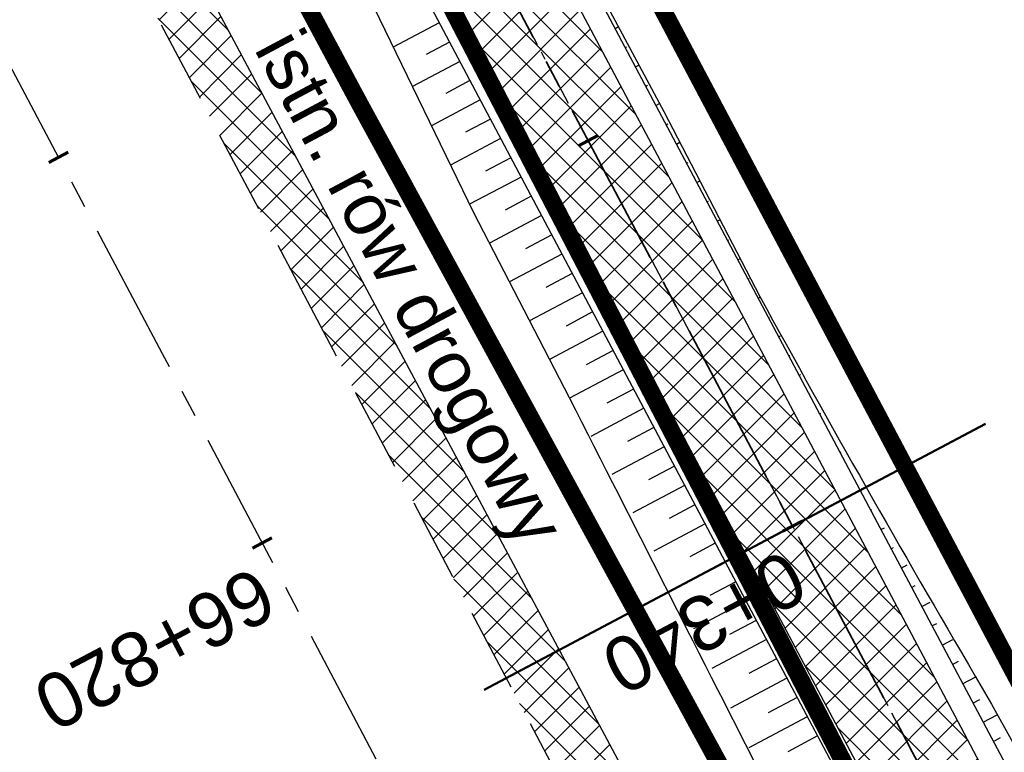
# Model space of a CAD drawing. Header units: metres. Extents: x 7529682 to 7533711, y 5721195 to 5727842.
# Tile 212 of 232: x 7529858 to 7529881, y 5727492 to 5727509. Entities that reach past the tile are written whole.
import ezdxf

# ---------------------------------------------------------------- set-up
doc = ezdxf.new("R2010")
doc.units = ezdxf.units.M
for name, pattern in [('817-dzialki-09-05-04$0$HIDDEN', [0.375, 0.25, -0.125]), ('ACAD_ISO05W100', [33, 24, -3, 0, -3, 0, -3]), ('CENTER', [50.800000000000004, 31.75, -6.35, 6.35, -6.35]), ('CENTER2', [28.575000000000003, 19.05, -3.175, 3.175, -3.175]), ('HIDDEN', [9.524999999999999, 6.35, -3.175])]:
    doc.linetypes.add(name, pattern=pattern)
for name, color, linetype in [('C-DROGI-SYTUACJA', 7, 'Continuous'), ('C-DROGI-SYTUACJA-ETYKIETY', 7, 'Continuous'), ('D-hatch-pobocza', 131, 'Continuous'), ('D-pobocza', 60, 'Continuous'), ('D-rowy', 160, 'Continuous'), ('D-skarpa', 2, 'Continuous'), ('D-skarpa-kreskowanie', 2, 'Continuous')]:
    doc.layers.add(name, color=color, linetype=linetype)
for name, color, linetype, lineweight, true_color in [('D-hatch-ciag-pieszo-rowerowy', 7, 'Continuous', 13, 0xff9f80), ('D-LR-etap-III', 7, '817-dzialki-09-05-04$0$HIDDEN', 50, 0x00008f), ('D-przekroje-pop', 7, 'Continuous', 50, 0x000099)]:
    doc.layers.add(name, color=color, linetype=linetype, lineweight=lineweight, true_color=true_color)
for name, color, linetype, lineweight in [('D-krawędzie', 3, 'Continuous', 30), ('D-obrzeża', 2, 'Continuous', 30), ('D-opisy', 2, 'Continuous', 30), ('D-oś', 10, 'CENTER', 30), ('D-pas-drogowy', 7, 'ACAD_ISO05W100', 50)]:
    doc.layers.add(name, color=color, linetype=linetype, lineweight=lineweight)
doc.layers.add('poprzeczki', color=7, linetype='Continuous', true_color=0x0000c7)
doc.styles.get("Standard").update_dxf_attribs({"font": 'arial.ttf'})
pattern_1 = [(45, (0, 0), (-0.3367596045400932, 0.3367596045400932), []), (135, (0, 0), (-0.3367596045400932, -0.3367596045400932), [])]

# ---------------------------------------------------------------- blocks, each defined once
blk = doc.blocks.new('AeccTickLine')
at = {"color": 0, "linetype": 'ByBlock', "lineweight": -2}
blk.add_line((0, 1), (-3.673819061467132e-16, -1), dxfattribs=at)

msp = doc.modelspace()

# ---------------------------------------------------------------- hatches: boundary and pattern name
at = {"layer": 'D-hatch-ciag-pieszo-rowerowy'}
h = msp.add_hatch(dxfattribs=at)
h.set_pattern_fill('ANSI37', color=256, scale=0.15, style=0)
h.set_pattern_definition(pattern_1)
h.paths.add_polyline_path([(7529994.11508678, 5727270.0391609), (7529996.408954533, 5727271.048217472), (7529995.888253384, 5727272.039619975), (7529987.333471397, 5727287.899702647), (7529970.790697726, 5727319.397850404), (7529945.389643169, 5727367.318233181), (7529919.647431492, 5727417.711194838), (7529903.693489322, 5727447.920977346), (7529879.893539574, 5727492.595202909), (7529862.564623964, 5727525.261605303), (7529859.535583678, 5727525.636840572), (7529877.686080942, 5727491.421690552), (7529901.484939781, 5727446.749512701), (7529917.428826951, 5727416.558769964), (7529943.171910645, 5727366.164101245), (7529968.579597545, 5727318.231206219), (7529985.12658502, 5727286.725035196), (7529993.681375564, 5727270.864936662)])
at = {"layer": 'D-hatch-pobocza'}
h = msp.add_hatch(dxfattribs=at)
h.set_pattern_fill('ANSI37', color=256, scale=0.15, style=0)
h.set_pattern_definition(pattern_1)
h.paths.add_polyline_path([(7529905.34, 5727429.09), (7529892.28, 5727453.58), (7529881.53, 5727473.69), (7529872.269999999, 5727491.4), (7529857.46, 5727519.14), (7529841.38, 5727549.79), (7529827.75, 5727575.78), (7529816.4, 5727596.89), (7529800.429999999, 5727627.4), (7529788.07, 5727650.98), (7529775.849999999, 5727673.83), (7529761.3, 5727701.31), (7529749.889999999, 5727722.83), (7529745.5, 5727731.66), (7529738.971069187, 5727744.084810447), (7529737.464618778, 5727743.315650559), (7529742.212649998, 5727734.301517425), (7529762.326041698, 5727696.273621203), (7529777.784920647, 5727667.006134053), (7529799.321516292, 5727626.300085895), (7529822.193292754, 5727583.155579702), (7529846.923978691, 5727536.347271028), (7529864.751945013, 5727502.662709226), (7529900.458527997, 5727434.964956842), (7529935.352393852, 5727369.308325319), (7529971.475882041, 5727300.786382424), (7529988.360755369, 5727268.841161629), (7529990.28, 5727268.6), (7529990.329092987, 5727268.617154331), (7529981.66, 5727284.96), (7529968.42, 5727309.6), (7529956.4, 5727332.85), (7529943.519999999, 5727357.04), (7529932.32, 5727378.32), (7529916.679999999, 5727408.01)])

# ---------------------------------------------------------------- linework, layer by layer
at = {"layer": 'C-DROGI-SYTUACJA', "color": 10, "linetype": 'CENTER2', "lineweight": 35, "ltscale": 0.2}
msp.add_lwpolyline([(7529714.300950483, 5727795.86512735), (7529735.168602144, 5727756.456040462, 0.0716576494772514), (7529738.528915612, 5727751.847762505), (7529739.732493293, 5727750.61426134, -0.07178523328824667), (7529743.097556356, 5727745.997008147), (7529747.739097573, 5727737.220568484), (7529774.913247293, 5727685.824910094), (7529793.854917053, 5727649.915480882), (7529812.379946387, 5727615.415072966), (7529837.756510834, 5727568.892090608), (7529857.658142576, 5727531.843343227), (7529878.789810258, 5727492.00844673), (7529902.589214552, 5727447.335245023), (7529918.538129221, 5727417.134982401), (7529944.280776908, 5727366.741167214), (7529969.685147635, 5727318.814528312), (7529986.230028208, 5727287.312368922), (7529994.784814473, 5727271.452278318), (7530014.918624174, 5727233.117987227)], format="xyb", dxfattribs=at)
at = {"layer": 'D-krawędzie', "linetype": 'HIDDEN', "ltscale": 0.3}
msp.add_lwpolyline([(7529737.464618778, 5727743.315650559), (7529742.212649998, 5727734.301517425), (7529762.326041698, 5727696.273621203), (7529777.784920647, 5727667.006134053), (7529799.321516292, 5727626.300085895), (7529822.193292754, 5727583.155579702), (7529846.923978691, 5727536.347271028), (7529864.751945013, 5727502.662709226), (7529900.458527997, 5727434.964956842), (7529935.352393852, 5727369.308325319), (7529971.475882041, 5727300.786382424), (7530006.701701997, 5727234.141132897)], dxfattribs=at)
at = {"layer": 'D-LR-etap-III', "ltscale": 10, "flags": 128}
msp.add_lwpolyline([(7531750.474471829, 5723895.103125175, 0.4, 0.4, 0), (7531750.505, 5723895.13, 0.4, 0.4, 0), (7531682.71, 5724022.92, 0.4, 0.4, 0), (7531619.177023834, 5724147.203692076, 0.4, 0.4, 0), (7531592.308960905, 5724198.48863389, 0.4, 0.4, 0), (7531553.263875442, 5724272.918564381, 0.4, 0.4, 0), (7531504.019999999, 5724366.79, 0.4, 0.4, 0), (7531482.09, 5724407.62, 0.4, 0.4, 0), (7531412.350402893, 5724541.182759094, 0.4, 0.4, 0), (7531388.463669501, 5724586.929768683, 0.4, 0.4, 0), (7531345.12, 5724669.94, 0.4, 0.4, 0), (7531127.66, 5725081.67, 0.4, 0.4, 0), (7531059.253139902, 5725211.040795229, 0.4, 0.4, 0), (7531008.007244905, 5725307.953830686, 0.4, 0.4, 0), (7530964.181635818, 5725390.835555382, 0.4, 0.4, 0), (7530914.557354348, 5725484.683561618, 0.4, 0.4, 0), (7530865.243241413, 5725577.493975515, 0.4, 0.4, 0), (7530840.085257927, 5725624.058651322, 0.4, 0.4, 0), (7530802.559525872, 5725694.924584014, 0.4, 0.4, 0), (7530755.54, 5725787.51, 0.4, 0.4, 0), (7530708.717810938, 5725876.303221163, 0.4, 0.4, 0), (7530695.12, 5725902.09, 0.4, 0.4, 0), (7530642.91397006, 5726001.07839487, 0.4, 0.4, 0), (7530634.934723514, 5726016.146615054, 0.4, 0.4, 0), (7530610.820000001, 5726061.929999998, 0.4, 0.4, 0), (7530610.820000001, 5726061.929999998, 0.4, 0.4, 0), (7530607.21, 5726063.51, 0.4, 0.4, 0), (7530597.42, 5726080.68, 0.4, 0.4, 0), (7530591.16, 5726088.44, 0.4, 0.4, 0), (7530581.28, 5726107.21, 0.4, 0.4, 0), (7530571.29, 5726130.56, 0.4, 0.4, 0), (7530549.554994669, 5726171.527317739, 0.4, 0.4, 0), (7530531.014309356, 5726206.473807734, 0.4, 0.4, 0), (7530516.461208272, 5726236.016618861, 0.4, 0.4, 0), (7530500.798929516, 5726266.141265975, 0.4, 0.4, 0), (7530491.349999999, 5726283.94, 0.4, 0.4, 0), (7530482.4, 5726303.41, 0.4, 0.4, 0), (7530482.4, 5726303.41, 0.4, 0.4, 0), (7530450.41, 5726357.28, 0.4, 0.4, 0), (7530397.759396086, 5726458.499907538, 0.4, 0.4, 0), (7530334.707815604, 5726583.664702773, 0.4, 0.4, 0), (7530303.939274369, 5726645.167943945, 0.4, 0.4, 0), (7530300.509779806, 5726651.777515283, 0.4, 0.4, 0), (7530289.213532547, 5726671.966724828, 0.4, 0.4, 0), (7530281.54, 5726685.57, 0.4, 0.4, 0), (7530261.37085633, 5726724.163374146, 0.4, 0.4, 0), (7530254.03, 5726738.21, 0.4, 0.4, 0), (7530197.219999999, 5726845.06, 0.4, 0.4, 0), (7530194.71, 5726849.15, 0.4, 0.4, 0), (7530195.92, 5726850.75, 0.4, 0.4, 0), (7530170.546669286, 5726892.961489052, 0.4, 0.4, 0), (7530143.174718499, 5726945.065838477, 0.4, 0.4, 0), (7530105.059999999, 5727018.32, 0.4, 0.4, 0), (7530100.059999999, 5727027.16, 0.4, 0.4, 0), (7530062.318670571, 5727099.625398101, 0.4, 0.4, 0), (7530015.378537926, 5727189.420463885, 0.4, 0.4, 0), (7529983.207960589, 5727250.206596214, 0.4, 0.4, 0), (7529953.284293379, 5727306.74720398, 0.4, 0.4, 0), (7529900.67053443, 5727406.15903814, 0.4, 0.4, 0), (7529890.630239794, 5727425.131178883, 0.4, 0.4, 0), (7529875.155383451, 5727454.426350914, 0.4, 0.4, 0), (7529857.560096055, 5727487.787346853, 0.4, 0.4, 0), (7529835.194401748, 5727530.19312405, 0.4, 0.4, 0), (7529811.740544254, 5727574.662079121, 0.4, 0.4, 0), (7529792.101859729, 5727611.922638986, 0.4, 0.4, 0), (7529768.066117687, 5727657.469613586, 0.4, 0.4, 0), (7529755.210566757, 5727682.131373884, 0.4, 0.4, 0), (7529753.309999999, 5727681.13, 0.4, 0.4, 0), (7529739.21, 5727707.77, 0.4, 0.4, 0), (7529735.394745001, 5727711.251990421, 0.4, 0.4, 0), (7529725.42, 5727730.2, 0.4, 0.4, 0), (7529723.55, 5727729.88, 0.4, 0.4, 0), (7529695.566668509, 5727782.932080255, 0.4, 0.4, 0), (7529717.67971874, 5727794.024357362, 0.4, 0.4, 0), (7529736.274870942, 5727758.647400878, 0.4, 0.4, 0), (7529736.274870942, 5727758.647400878, 0.4, 0.4, 0), (7529744.511003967, 5727750.406106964, 0.4, 0.4, 0), (7529744.511003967, 5727750.406106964, 0.4, 0.4, 0), (7529750.282568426, 5727738.549848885, 0.4, 0.4, 0), (7529777.108510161, 5727687.569424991, 0.4, 0.4, 0), (7529796.51537536, 5727651.329932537, 0.4, 0.4, 0), (7529814.937945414, 5727616.793170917, 0.4, 0.4, 0), (7529839.006722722, 5727572.303976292, 0.4, 0.4, 0), (7529860.617626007, 5727532.509108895, 0.4, 0.4, 0), (7529882.348967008, 5727491.504261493, 0.4, 0.4, 0), (7529904.865139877, 5727449.096370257, 0.4, 0.4, 0), (7529920.747384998, 5727418.884773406, 0.4, 0.4, 0), (7529946.676504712, 5727368.547487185, 0.4, 0.4, 0), (7529972.024701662, 5727320.573310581, 0.4, 0.4, 0), (7529987.740014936, 5727290.153392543, 0.4, 0.4, 0), (7529996.497385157, 5727273.661630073, 0.4, 0.4, 0), (7530017.541471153, 5727234.202689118, 0.4, 0.4, 0), (7530033.053657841, 5727204.864166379, 0.4, 0.4, 0), (7530051.622983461, 5727170.222745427, 0.4, 0.4, 0), (7530069.276612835, 5727137.015751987, 0.4, 0.4, 0), (7530089.385386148, 5727097.533639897, 0.4, 0.4, 0), (7530109.712512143, 5727060.746615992, 0.4, 0.4, 0), (7530136.769722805, 5727011.640131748, 0.4, 0.4, 0), (7530162.446686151, 5726962.743777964, 0.4, 0.4, 0), (7530187.674104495, 5726916.992101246, 0.4, 0.4, 0), (7530207.820739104, 5726879.335323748, 0.4, 0.4, 0), (7530230.625609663, 5726834.518686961, 0.4, 0.4, 0), (7530262.288093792, 5726776.61832811, 0.4, 0.4, 0), (7530277.509672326, 5726760.213143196, 0.4, 0.4, 0), (7530286.036865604, 5726744.106684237, 0.4, 0.4, 0), (7530288.097472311, 5726735.884066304, 0.4, 0.4, 0), (7530290.393870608, 5726725.046963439, 0.4, 0.4, 0), (7530296.17664807, 5726713.582980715, 0.4, 0.4, 0), (7530302.726195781, 5726701.18226779, 0.4, 0.4, 0), (7530325.685047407, 5726657.466383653, 0.4, 0.4, 0), (7530343.243978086, 5726623.648592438, 0.4, 0.4, 0), (7530360.229820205, 5726591.746871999, 0.4, 0.4, 0), (7530383.20855044, 5726548.059469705, 0.4, 0.4, 0), (7530406.017875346, 5726503.605514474, 0.4, 0.4, 0), (7530427.464919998, 5726462.620289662, 0.4, 0.4, 0), (7530447.9278544, 5726424.388014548, 0.4, 0.4, 0), (7530471.126878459, 5726379.920667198, 0.4, 0.4, 0), (7530490.501003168, 5726343.033350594, 0.4, 0.4, 0), (7530509.499458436, 5726306.733076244, 0.4, 0.4, 0), (7530529.890269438, 5726267.244072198, 0.4, 0.4, 0), (7530543.852446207, 5726238.990319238, 0.4, 0.4, 0), (7530554.808897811, 5726218.943990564, 0.4, 0.4, 0), (7530559.027108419, 5726212.223286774, 0.4, 0.4, 0), (7530563.060988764, 5726206.409670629, 0.4, 0.4, 0), (7530566.93354971, 5726200.463543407, 0.4, 0.4, 0), (7530569.771022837, 5726194.901501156, 0.4, 0.4, 0), (7530571.47319415, 5726191.282350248, 0.4, 0.4, 0), (7530572.839142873, 5726188.024533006, 0.4, 0.4, 0), (7530575.295071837, 5726182.034664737, 0.4, 0.4, 0), (7530579.736851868, 5726173.306070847, 0.4, 0.4, 0), (7530583.3, 5726167.41, 0.4, 0.4, 0), (7530593.4, 5726163.33, 0.4, 0.4, 0), (7530598.618375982, 5726155.264489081, 0.4, 0.4, 0), (7530608.258304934, 5726140.497132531, 0.4, 0.4, 0), (7530603.269999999, 5726136.83, 0.4, 0.4, 0), (7530606.53, 5726131.84, 0.4, 0.4, 0), (7530604.239057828, 5726124.21679044, 0.4, 0.4, 0), (7530605.847136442, 5726121.630127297, 0.4, 0.4, 0), (7530608.971611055, 5726116.164124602, 0.4, 0.4, 0), (7530618.114293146, 5726097.791111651, 0.4, 0.4, 0), (7530651.213125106, 5726034.959524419, 0.4, 0.4, 0), (7530670.243741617, 5725998.61095082, 0.4, 0.4, 0), (7530698.075474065, 5725945.952624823, 0.4, 0.4, 0), (7530716.505955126, 5725911.3051464, 0.4, 0.4, 0), (7530735.223454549, 5725875.667401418, 0.4, 0.4, 0), (7530752.504235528, 5725842.154920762, 0.4, 0.4, 0), (7530778.310652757, 5725793.501254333, 0.4, 0.4, 0), (7530797.499961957, 5725756.381811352, 0.4, 0.4, 0), (7530812.518974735, 5725728.28874362, 0.4, 0.4, 0), (7530820.039295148, 5725713.160404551, 0.4, 0.4, 0), (7530822.422446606, 5725710.193574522, 0.4, 0.4, 0), (7530833.154893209, 5725688.800634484, 0.4, 0.4, 0), (7530849.629354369, 5725656.158601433, 0.4, 0.4, 0), (7530867.98290276, 5725621.963939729, 0.4, 0.4, 0), (7530872.629809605, 5725612.88760475, 0.4, 0.4, 0), (7530880.354488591, 5725597.594500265, 0.4, 0.4, 0), (7530883.839446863, 5725593.389159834, 0.4, 0.4, 0), (7530891.782113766, 5725587.763349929, 0.4, 0.4, 0), (7530895.038670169, 5725584.280746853, 0.4, 0.4, 0), (7530897.033644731, 5725580.941110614, 0.4, 0.4, 0), (7530900.951646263, 5725579.945856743, 0.4, 0.4, 0), (7530904.80970798, 5725571.977328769, 0.4, 0.4, 0), (7530903.682362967, 5725568.566434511, 0.4, 0.4, 0), (7530908.900614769, 5725558.844845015, 0.4, 0.4, 0), (7530910.252030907, 5725545.671606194, 0.4, 0.4, 0), (7530912.872986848, 5725538.645543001, 0.4, 0.4, 0), (7530945.278171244, 5725478.464284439, 0.4, 0.4, 0), (7530959.692318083, 5725450.24628822, 0.4, 0.4, 0), (7531002.82670893, 5725368.192370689, 0.4, 0.4, 0), (7531044.703532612, 5725290.314293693, 0.4, 0.4, 0), (7531064.098839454, 5725253.212562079, 0.4, 0.4, 0), (7531083.010253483, 5725216.677517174, 0.4, 0.4, 0), (7531113.013137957, 5725158.465613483, 0.4, 0.4, 0), (7531137.364304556, 5725113.07076138, 0.4, 0.4, 0), (7531150.830830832, 5725086.711759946, 0.4, 0.4, 0), (7531159.745663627, 5725076.640848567, 0.4, 0.4, 0), (7531166.309999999, 5725074.58, 0.4, 0.4, 0), (7531172.29, 5725062.58, 0.4, 0.4, 0), (7531170.589828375, 5725055.605912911, 0.4, 0.4, 0), (7531173.732823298, 5725044.080706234, 0.4, 0.4, 0), (7531215.342008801, 5724964.859648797, 0.4, 0.4, 0), (7531238.054496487, 5724921.684649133, 0.4, 0.4, 0), (7531262.389821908, 5724875.282876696, 0.4, 0.4, 0), (7531295.587160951, 5724811.265731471, 0.4, 0.4, 0), (7531348.487908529, 5724712.362812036, 0.4, 0.4, 0), (7531363.740817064, 5724682.68394264, 0.4, 0.4, 0), (7531366.986905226, 5724675.865317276, 0.4, 0.4, 0), (7531382.541261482, 5724646.110625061, 0.4, 0.4, 0), (7531401.299165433, 5724610.874551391, 0.4, 0.4, 0), (7531428.964837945, 5724558.862274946, 0.4, 0.4, 0), (7531449.111202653, 5724520.397801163, 0.4, 0.4, 0), (7531477.292992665, 5724465.831467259, 0.4, 0.4, 0), (7531500.996290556, 5724421.112506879, 0.4, 0.4, 0), (7531512.121834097, 5724400.549045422, 0.4, 0.4, 0), (7531513.78163794, 5724396.757451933, 0.4, 0.4, 0), (7531526.32, 5724379.39, 0.4, 0.4, 0), (7531566.783642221, 5724302.73628205, 0.4, 0.4, 0), (7531578.579156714, 5724282.774819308, 0.4, 0.4, 0), (7531584.232619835, 5724273.111246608, 0.4, 0.4, 0), (7531590.109283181, 5724263.508189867, 0.4, 0.4, 0), (7531593.027899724, 5724258.771479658, 0.4, 0.4, 0), (7531595.711841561, 5724254.226824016, 0.4, 0.4, 0), (7531601.659976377, 5724243.898197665, 0.4, 0.4, 0), (7531606.097733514, 5724235.986407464, 0.4, 0.4, 0), (7531609.382207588, 5724230.799061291, 0.4, 0.4, 0), (7531611.580260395, 5724227.671180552, 0.4, 0.4, 0), (7531612.707802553, 5724225.86410867, 0.4, 0.4, 0), (7531618.665224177, 5724214.480919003, 0.4, 0.4, 0), (7531619.885522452, 5724212.333950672, 0.4, 0.4, 0), (7531620.931818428, 5724210.787064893, 0.4, 0.4, 0), (7531623.518605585, 5724207.111542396, 0.4, 0.4, 0), (7531626.143926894, 5724203.61306897, 0.4, 0.4, 0), (7531632.022984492, 5724196.485954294, 0.4, 0.4, 0), (7531653.949089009, 5724152.617641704, 0.4, 0.4, 0), (7531656.750690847, 5724143.103797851, 0.4, 0.4, 0), (7531659.61440691, 5724133.254504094, 0.4, 0.4, 0), (7531661.627147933, 5724128.646047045, 0.4, 0.4, 0.01093811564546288), (7531674.314987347, 5724101.43546424, 0.4, 0.4, 0), (7531685.137626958, 5724081.408252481, 0.4, 0.4, 0), (7531692.159945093, 5724066.277333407, 0.4, 0.4, 0), (7531699.662164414, 5724051.388120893, 0.4, 0.4, 0), (7531704.480624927, 5724040.808561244, 0.4, 0.4, 0), (7531704.480624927, 5724040.808561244, 0.4, 0.4, 0), (7531704.401251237, 5724037.368913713, 0.4, 0.4, 0), (7531720.383609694, 5724003.441317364, 0.4, 0.4, 0), (7531728.79890528, 5723986.206298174, 0.4, 0.4, 0), (7531733.237926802, 5723977.192631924, 0.4, 0.4, 0), (7531736.750027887, 5723969.505210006, 0.4, 0.4, 0), (7531737.336143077, 5723968.518916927, 0.4, 0.4, 0), (7531738.285051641, 5723967.699360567, 0.4, 0.4, 0), (7531742.180915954, 5723962.346428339, 0.4, 0.4, 0), (7531744.286141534, 5723958.615526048, 0.4, 0.4, 0), (7531755.393260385, 5723944.192617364, 0.4, 0.4, 0), (7531758.69, 5723936.76, 0.4, 0.4, 0), (7531780.08, 5723929.25, 0.4, 0.4, 0), (7531792.611989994, 5723906.337708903, 0.4, 0.4, 0), (7531792.611989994, 5723906.337708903, 0.4, 0.4, 0), (7531756.962094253, 5723883.055323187, 0.4, 0.4, 0), (7531750.46, 5723895.130000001, 0.4, 0.4, 0), (7531750.46, 5723895.130000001, 0, 0, 0)], format="xyseb", dxfattribs=at)
at = {"layer": 'D-obrzeża'}
for points in [[(7529996.407793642, 5727271.050427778), (7529995.888253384, 5727272.039619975), (7529987.333471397, 5727287.899702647), (7529970.790697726, 5727319.397850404), (7529945.389643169, 5727367.318233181), (7529919.647431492, 5727417.711194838), (7529903.693489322, 5727447.920977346), (7529879.893539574, 5727492.595202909), (7529858.760863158, 5727532.432000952), (7529838.855794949, 5727569.487145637), (7529813.479282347, 5727616.010032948), (7529794.958380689, 5727650.502753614), (7529776.018862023, 5727686.408104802), (7529748.844146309, 5727737.804834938), (7529744.118204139, 5727746.740863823, 0.071785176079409), (7529740.753143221, 5727751.358112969), (7529739.549339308, 5727752.591845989, -0.07165764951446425), (7529736.189025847, 5727757.200123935), (7529717.234917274, 5727792.995436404)], [(7530013.813315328, 5727232.534205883), (7529993.681375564, 5727270.864936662), (7529985.12658502, 5727286.725035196), (7529968.579597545, 5727318.231206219), (7529943.171910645, 5727366.164101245), (7529917.428826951, 5727416.558769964), (7529901.484939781, 5727446.749512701), (7529877.686080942, 5727491.421690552), (7529856.555421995, 5727531.254685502), (7529836.65722672, 5727568.297035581), (7529811.280610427, 5727614.820112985), (7529792.751453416, 5727649.32820815), (7529773.807632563, 5727685.241715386), (7529746.632590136, 5727736.639065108), (7529746.632590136, 5727736.639065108), (7529742.076904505, 5727745.253160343, 0.07178517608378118), (7529738.711843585, 5727749.870409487), (7529737.508491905, 5727751.103679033, -0.07165764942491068), (7529734.14817845, 5727755.711956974), (7529715.008102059, 5727791.858474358)]]:
    msp.add_lwpolyline(points, format="xyb", dxfattribs=at)
at = {"layer": 'D-oś', "ltscale": 0.1}
msp.add_lwpolyline([(7530003.607351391, 5727232.505591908), (7529968.380651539, 5727299.152506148), (7529932.259012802, 5727367.670940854), (7529897.365313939, 5727433.327258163), (7529861.65733063, 5727501.027665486), (7529843.82935013, 5727534.712256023), (7529819.099801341, 5727581.518412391), (7529796.227829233, 5727624.663290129), (7529774.690104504, 5727665.371474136), (7529759.232144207, 5727694.637223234), (7529739.11997146, 5727732.662816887), (7529700.238234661, 5727806.043346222)], dxfattribs=at)
at = {"layer": 'D-oś', "ltscale": 0.03}
msp.add_lwpolyline([(7529714.300950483, 5727795.86512735), (7529735.168602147, 5727756.456040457, 0.07165764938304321), (7529738.5289156, 5727751.847762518), (7529739.732493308, 5727750.614261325, -0.07178523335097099), (7529743.097556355, 5727745.99700815), (7529747.739097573, 5727737.220568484), (7529774.913247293, 5727685.824910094), (7529793.854917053, 5727649.915480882), (7529812.379946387, 5727615.415072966), (7529837.756510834, 5727568.892090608), (7529857.658142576, 5727531.843343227), (7529878.789810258, 5727492.00844673), (7529902.589214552, 5727447.335245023), (7529918.538129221, 5727417.134982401), (7529944.280776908, 5727366.741167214), (7529969.685147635, 5727318.814528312), (7529986.230028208, 5727287.312368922), (7529994.784814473, 5727271.452278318), (7530014.918624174, 5727233.117987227)], format="xyb", dxfattribs=at)
at = {"layer": 'D-pas-drogowy', "ltscale": 0.2, "flags": 128}
msp.add_lwpolyline([(7531633.018560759, 5724182.834272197, 0.4, 0.4, 0), (7531617.558899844, 5724211.608162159, 0.4, 0.4, 0), (7531566.783642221, 5724302.73628205, 0.4, 0.4, 0), (7531538.419082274, 5724356.469679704, 0.4, 0.4, 0), (7531526.32, 5724379.39, 0.4, 0.4, 0), (7531516.102085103, 5724393.607319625, 0.4, 0.4, 0.001485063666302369), (7531513.78037409, 5724396.837773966, 0.4, 0.4, 0), (7531501.87, 5724413.41, 0.4, 0.4, 0), (7531474.926107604, 5724464.507896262, 0.4, 0.4, 0), (7531446.200436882, 5724518.992313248, 0.4, 0.4, 0), (7531424.962185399, 5724559.262257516, 0.4, 0.4, 0), (7531398.444460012, 5724609.565801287, 0.4, 0.4, 0), (7531379.647455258, 5724645.216004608, 0.4, 0.4, 0), (7531365.23, 5724672.56, 0.4, 0.4, 0), (7531341.305752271, 5724717.915356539, 0.4, 0.4, 0), (7531312.899996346, 5724771.788898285, 0.4, 0.4, 0), (7531292.590923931, 5724810.306502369, 0.4, 0.4, 0), (7531259.391619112, 5724873.271351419, 0.4, 0.4, 0), (7531233.740401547, 5724921.922582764, 0.4, 0.4, 0), (7531203.072738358, 5724980.092044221, 0.4, 0.4, 0), (7531173.471398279, 5725036.225177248, 0.4, 0.4, 0), (7531168.269999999, 5725046.09, 0.4, 0.4, 0), (7531172.29, 5725062.58, 0.4, 0.4, 0), (7531166.309999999, 5725074.58, 0.4, 0.4, 0), (7531150.32, 5725079.6, 0.4, 0.4, 0), (7531141.5, 5725096.43, 0.4, 0.4, 0), (7531109.311735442, 5725157.814415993, 0.4, 0.4, 0), (7531086.641300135, 5725201.047918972, 0.4, 0.4, 0), (7531059.198258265, 5725253.383662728, 0.4, 0.4, 0), (7531028.206828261, 5725312.48946212, 0.4, 0.4, 0), (7530999.104694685, 5725367.990143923, 0.4, 0.4, 0), (7530956.247527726, 5725449.724815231, 0.4, 0.4, 0), (7530924.397774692, 5725510.463768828, 0.4, 0.4, 0), (7530897.509999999, 5725561.74, 0.4, 0.4, 0), (7530894.46, 5725566.14, 0.4, 0.4, 0), (7530892.16, 5725570.49, 0.4, 0.4, 0), (7530869.362688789, 5725613.307018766, 0.4, 0.4, 0), (7530861.693971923, 5725627.704613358, 0.4, 0.4, 0), (7530852.74, 5725644.52, 0.4, 0.4, 0), (7530831.509999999, 5725684.2, 0.4, 0.4, 0), (7530811.13, 5725722.52, 0.4, 0.4, 0), (7530792.3476413, 5725757.940652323, 0.4, 0.4, 0), (7530768.03, 5725803.8, 0.4, 0.4, 0), (7530748.768542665, 5725840.178507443, 0.4, 0.4, 0), (7530727.7, 5725879.97, 0.4, 0.4, 0), (7530712.0981582, 5725909.54523909, 0.4, 0.4, 0), (7530693.644105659, 5725944.645156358, 0.4, 0.4, 0), (7530665.702224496, 5725997.538976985, 0.4, 0.4, 0), (7530641.759999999, 5726042.88, 0.4, 0.4, 0), (7530616.5, 5726091.48, 0.4, 0.4, 0), (7530604.628439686, 5726114.319880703, 0.4, 0.4, -0.007762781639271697), (7530602.5, 5726118.43, 0.4, 0.4, 0), (7530603.992037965, 5726123.394821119, 0.4, 0.4, 0), (7530606.53, 5726131.84, 0.4, 0.4, 0), (7530603.269999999, 5726136.83, 0.4, 0.4, 0), (7530593.775620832, 5726151.368713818, 0.4, 0.4, 0), (7530590.202637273, 5726156.84001263, 0.4, 0.4, 0), (7530583.3, 5726167.41, 0.4, 0.4, 0), (7530580.578343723, 5726170.427567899, 0.4, 0.4, 0), (7530575.849999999, 5726175.67, 0.4, 0.4, 0), (7530569.009999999, 5726186.66, 0.4, 0.4, 0), (7530562.555322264, 5726199.189409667, 0.4, 0.4, 0), (7530555.67, 5726211.39, 0.4, 0.4, 0), (7530548.29, 5726224.23, 0.4, 0.4, 0), (7530540.58, 5726237.71, 0.4, 0.4, 0), (7530532.679999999, 5726252.65, 0.4, 0.4, 0), (7530524.059999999, 5726269.35, 0.4, 0.4, 0), (7530502.82, 5726309.91, 0.4, 0.4, 0), (7530488.83, 5726336.63, 0.4, 0.4, 0), (7530466.03, 5726380.16, 0.4, 0.4, 0), (7530438.469999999, 5726432.77, 0.4, 0.4, 0), (7530424.53, 5726459.09, 0.4, 0.4, 0), (7530401.63, 5726502.97, 0.4, 0.4, 0), (7530383.38, 5726538.06, 0.4, 0.4, 0), (7530353.969999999, 5726593.52, 0.4, 0.4, 0), (7530338.469999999, 5726622.74, 0.4, 0.4, 0), (7530322.009999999, 5726653.88, 0.4, 0.4, 0), (7530297.54, 5726700.33, 0.4, 0.4, 0), (7530287.38, 5726719.6, 0.4, 0.4, 0), (7530285.94993921, 5726722.315508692, 0.4, 0.4, 0), (7530280.259999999, 5726733.12, 0.4, 0.4, 0), (7530266.73, 5726758.74, 0.4, 0.4, 0), (7530260.42, 5726770.47, 0.4, 0.4, 0), (7530253.25, 5726783.82, 0.4, 0.4, 0), (7530244.95, 5726799.33, 0.4, 0.4, 0), (7530239.389999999, 5726808.49, 0.4, 0.4, 0), (7530238.29, 5726807.9, 0.4, 0.4, 0), (7530218.11, 5726850.67, 0.4, 0.4, 0), (7530175.906646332, 5726928.168028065, 0.4, 0.4, 0), (7530096.679999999, 5727076.15, 0.4, 0.4, 0), (7530094.679999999, 5727079.89, 0.4, 0.4, 0), (7530064.59693469, 5727135.522637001, 0.4, 0.4, 0), (7530046.730970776, 5727168.8921561, 0.4, 0.4, 0), (7530025.803045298, 5727208.461374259, 0.4, 0.4, 0), (7530012.846501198, 5727232.979315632, 0.4, 0.4, 0), (7529994.15, 5727268.45, 0.4, 0.4, 0), (7529981.670868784, 5727291.93018666, 0.4, 0.4, 0), (7529949.889999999, 5727351.73, 0.4, 0.4, 0), (7529924.75, 5727399.03, 0.4, 0.4, 0), (7529915.515824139, 5727417.099754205, 0.4, 0.4, 0), (7529885.83, 5727475.19, 0.4, 0.4, 0), (7529862.559999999, 5727519.97, 0.4, 0.4, 0), (7529852.984923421, 5727538.191086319, 0.4, 0.4, 0), (7529836.513084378, 5727569.51130111, 0.4, 0.4, 0), (7529815.36890814, 5727609.140983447, 0.4, 0.4, 0), (7529792.795203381, 5727651.247499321, 0.4, 0.4, 0), (7529774.199114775, 5727685.858348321, 0.4, 0.4, 0), (7529746.966026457, 5727736.059440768, 0.4, 0.4, 0), (7529733.92, 5727757.62, 0.4, 0.4, 0), (7529708.607472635, 5727806.388536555, 0.4, 0.4, 0), (7529688.491967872, 5727796.344621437, 0.4, 0.4, 0), (7529723.55, 5727729.88, 0.4, 0.4, 0), (7529725.42, 5727730.2, 0.4, 0.4, 0), (7529735.38, 5727711.28, 0.4, 0.4, 0), (7529739.21, 5727707.77, 0.4, 0.4, 0), (7529753.309999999, 5727681.13, 0.4, 0.4, 0), (7529755.178396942, 5727682.114424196, 0.4, 0.4, 0), (7529792.101859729, 5727611.922638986, 0.4, 0.4, 0), (7529811.740544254, 5727574.662079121, 0.4, 0.4, 0), (7529835.194401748, 5727530.19312405, 0.4, 0.4, 0), (7529857.560096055, 5727487.787346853, 0.4, 0.4, 0), (7529875.155383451, 5727454.426350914, 0.4, 0.4, 0), (7529890.630239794, 5727425.131178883, 0.4, 0.4, 0), (7529900.67053443, 5727406.15903814, 0.4, 0.4, 0), (7529953.284293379, 5727306.74720398, 0.4, 0.4, 0), (7529983.207960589, 5727250.206596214, 0.4, 0.4, 0), (7530015.378537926, 5727189.420463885, 0.4, 0.4, 0), (7530062.318670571, 5727099.625398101, 0.4, 0.4, 0), (7530100.059999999, 5727027.16, 0.4, 0.4, 0), (7530105.059999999, 5727018.32, 0.4, 0.4, 0), (7530143.174718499, 5726945.065838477, 0.4, 0.4, 0), (7530170.546669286, 5726892.961489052, 0.4, 0.4, 0), (7530195.92, 5726850.75, 0.4, 0.4, 0), (7530194.71, 5726849.15, 0.4, 0.4, 0), (7530197.219999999, 5726845.06, 0.4, 0.4, 0), (7530254.03, 5726738.21, 0.4, 0.4, 0), (7530261.37085633, 5726724.163374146, 0.4, 0.4, 0), (7530281.54, 5726685.57, 0.4, 0.4, 0), (7530289.213532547, 5726671.966724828, 0.4, 0.4, 0), (7530300.509779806, 5726651.777515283, 0.4, 0.4, 0), (7530303.939274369, 5726645.167943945, 0.4, 0.4, 0), (7530334.707815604, 5726583.664702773, 0.4, 0.4, 0), (7530397.759396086, 5726458.499907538, 0.4, 0.4, 0), (7530450.41, 5726357.28, 0.4, 0.4, 0), (7530482.4, 5726303.41, 0.4, 0.4, 0), (7530483.687990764, 5726301.003383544, 0.4, 0.4, 0), (7530491.349999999, 5726283.94, 0.4, 0.4, 0), (7530512.67, 5726243.78, 0.4, 0.4, 0), (7530529.429999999, 5726209.46, 0.4, 0.4, 0), (7530571.29, 5726130.56, 0.4, 0.4, 0), (7530581.28, 5726107.21, 0.4, 0.4, 0), (7530591.16, 5726088.44, 0.4, 0.4, 0), (7530597.42, 5726080.68, 0.4, 0.4, 0), (7530607.21, 5726063.51, 0.4, 0.4, 0), (7530610.820000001, 5726061.929999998, 0.4, 0.4, 0), (7530634.934723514, 5726016.146615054, 0.4, 0.4, 0), (7530642.91397006, 5726001.07839487, 0.4, 0.4, 0), (7530695.12, 5725902.09, 0.4, 0.4, 0), (7530708.717810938, 5725876.303221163, 0.4, 0.4, 0), (7530755.54, 5725787.51, 0.4, 0.4, 0), (7530802.559525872, 5725694.924584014, 0.4, 0.4, 0), (7530840.085257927, 5725624.058651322, 0.4, 0.4, 0), (7530865.243241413, 5725577.493975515, 0.4, 0.4, 0), (7530914.557354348, 5725484.683561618, 0.4, 0.4, 0), (7530964.181635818, 5725390.835555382, 0.4, 0.4, 0), (7531008.007244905, 5725307.953830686, 0.4, 0.4, 0), (7531059.253139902, 5725211.040795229, 0.4, 0.4, 0), (7531127.66, 5725081.67, 0.4, 0.4, 0), (7531345.12, 5724669.94, 0.4, 0.4, 0), (7531388.463669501, 5724586.929768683, 0.4, 0.4, 0), (7531412.350402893, 5724541.182759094, 0.4, 0.4, 0), (7531482.09, 5724407.62, 0.4, 0.4, 0), (7531504.019999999, 5724366.79, 0.4, 0.4, 0), (7531519.374444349, 5724337.520497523, 0.4, 0.4, 0), (7531563.748815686, 5724252.931583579, 0.4, 0.4, 0), (7531602.175111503, 5724179.681224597, 0.4, 0.4, 0), (7531619.177023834, 5724147.203692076, 0.4, 0.4, 0), (7531625.038493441, 5724135.63500206, 0.4, 0.4, 0), (7531656.796442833, 5724073.31633882, 0.4, 0.4, 0), (7531675.12, 5724037.36, 0.4, 0.4, 0), (7531682.71, 5724022.92, 0.4, 0.4, 0), (7531705.565196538, 5723979.810545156, 0.4, 0.4, 0), (7531736.605941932, 5723921.261514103, 0.4, 0.4, 0), (7531750.46, 5723895.130000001, 0.4, 0.4, 0), (7531740.769999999, 5723886.56, 0.4, 0.4, 0), (7531732.86, 5723885, 0.4, 0.4, 0), (7531722.179999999, 5723887.77, 0.4, 0.4, 0), (7531729.87, 5723862.17, 0.4, 0.4, 0), (7531742.92, 5723861.93, 0.4, 0.4, 0), (7531763.71, 5723859.52, 0.4, 0.4, 0), (7531768.42, 5723854.12, 0.4, 0.4, 0), (7531787.42, 5723817.97, 0.4, 0.4, 0), (7531795.57, 5723809.82, 0.4, 0.4, 0), (7531816.346897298, 5723819.850397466, 0.4, 0.4, 0), (7531816.346897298, 5723819.850397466, 0.4, 0.4, 0), (7531805.059999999, 5723843.23, 0.4, 0.4, 0), (7531803.61, 5723886.23, 0.4, 0.4, 0), (7531803.61, 5723886.23, 0.4, 0.4, 0), (7531780.08, 5723929.25, 0.4, 0.4, 0), (7531758.69, 5723936.76, 0.4, 0.4, 0), (7531749.3590272, 5723946.412126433, 0.4, 0.4, 0), (7531742.71, 5723953.29, 0.4, 0.4, 0), (7531735.177368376, 5723967.877529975, 0.4, 0.4, 0), (7531722.37, 5723992.68, 0.4, 0.4, 0), (7531705.041669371, 5724030.885563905, 0.4, 0.4, 0), (7531699.469999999, 5724043.17, 0.4, 0.4, 0), (7531692.69, 5724058.11, 0.4, 0.4, 0), (7531679.672010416, 5724084.016803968, 0.4, 0.4, 0), (7531674.55, 5724094.21, 0.4, 0.4, 0), (7531666.633166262, 5724114.002855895, 0.4, 0.4, 0), (7531649, 5724153.82, 0.4, 0.4, 0), (7531641.49, 5724149.34, 0.4, 0.4, 0), (7531626.04, 5724179.34, 0.4, 0.4, 0), (7531633.03, 5724182.84, 0, 0, 0)], format="xyseb", dxfattribs=at)
at = {"layer": 'D-pobocza'}
for points in [[(7529719.961875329, 5727788.913979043), (7529736.630901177, 5727757.434102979, 0.07165764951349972), (7529739.907206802, 5727752.941031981), (7529741.111010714, 5727751.707298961, -0.07178517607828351), (7529744.560198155, 5727746.974618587), (7529749.286140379, 5727738.0385896), (7529776.460881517, 5727686.641811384), (7529795.399766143, 5727650.737662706), (7529813.919016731, 5727616.24801694), (7529839.295508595, 5727569.725167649), (7529859.20195139, 5727532.667464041), (7529880.3350313, 5727492.82990538), (7529904.135199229, 5727448.155270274), (7529920.0911524, 5727417.941679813), (7529945.833189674, 5727367.549059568), (7529971.232917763, 5727319.631179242), (7529987.774848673, 5727288.134636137), (7529996.329628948, 5727272.274556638), (7529996.866410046, 5727271.252538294)], [(7529718.045442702, 5727785.053908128), (7529733.70630312, 5727755.477977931, 0.07165764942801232), (7529737.150624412, 5727750.754493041), (7529738.35397609, 5727749.521223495, -0.07178517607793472), (7529741.634910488, 5727745.019405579), (7529746.19059612, 5727736.405310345), (7529773.365613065, 5727685.00800881), (7529792.310067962, 5727649.093299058), (7529810.840876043, 5727614.582128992), (7529836.217513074, 5727568.059013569), (7529856.114333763, 5727531.019222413), (7529877.244589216, 5727491.18698808), (7529901.043229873, 5727446.515219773), (7529916.985106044, 5727416.328284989), (7529942.728364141, 5727365.933274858), (7529968.137377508, 5727317.997877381), (7529984.685207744, 5727286.490101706), (7529993.24, 5727270.629999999), (7529993.656313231, 5727269.837349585)]]:
    msp.add_lwpolyline(points, format="xyb", dxfattribs=at)
at = {"layer": 'D-pobocza', "linetype": 'ByBlock'}
msp.add_lwpolyline([(7529990.329092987, 5727268.617154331), (7529981.66, 5727284.96), (7529968.42, 5727309.6), (7529956.4, 5727332.85), (7529943.519999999, 5727357.04), (7529932.32, 5727378.32), (7529916.679999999, 5727408.01), (7529905.34, 5727429.09), (7529892.28, 5727453.58), (7529881.53, 5727473.69), (7529872.269999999, 5727491.4), (7529857.46, 5727519.14), (7529841.38, 5727549.79), (7529827.75, 5727575.78), (7529816.4, 5727596.89), (7529800.429999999, 5727627.4), (7529788.07, 5727650.98), (7529775.849999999, 5727673.83), (7529761.3, 5727701.31), (7529749.889999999, 5727722.83), (7529745.5, 5727731.66), (7529738.971069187, 5727744.084810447), (7529737.464618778, 5727743.315650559)], dxfattribs=at)
at = {"layer": 'D-przekroje-pop'}
msp.add_lwpolyline([(7529880.517541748, 5727499.42103318), (7529876.100557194, 5727497.077905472), (7529869.033381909, 5727493.328901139)], dxfattribs=at)
at = {"layer": 'D-rowy', "linetype": 'HIDDEN', "ltscale": 0.1, "const_width": 0.4, "flags": 128}
msp.add_lwpolyline([(7530210.965394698, 5726857.16211251), (7530158.808792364, 5726954.519938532), (7530122.464669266, 5727022.753138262), (7530095.922217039, 5727072.858853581), (7530086.314342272, 5727091.113489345), (7530063.160349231, 5727134.708802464), (7530033.596430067, 5727190.758948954), (7530021.340025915, 5727213.675792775), (7530002.618519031, 5727249.035669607), (7529995.395546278, 5727262.502730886), (7529988.788851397, 5727275.205991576), (7529976.334113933, 5727299.005978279), (7529958.125259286, 5727333.487695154), (7529939.362448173, 5727369.129441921), (7529923.146313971, 5727399.734195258), (7529918.218542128, 5727408.984561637), (7529909.126483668, 5727427.527341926), (7529905.375875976, 5727434.673095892), (7529896.191914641, 5727451.151510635), (7529887.55708824, 5727467.230740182), (7529877.124171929, 5727486.656759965), (7529866.165565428, 5727506.778058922), (7529855.760289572, 5727526.176090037), (7529840.706671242, 5727554.897669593), (7529824.517708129, 5727585.588223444), (7529810.515313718, 5727612.292486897), (7529795.682036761, 5727640.076805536), (7529780.37897635, 5727668.689653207), (7529772.315107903, 5727684.077842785), (7529762.635420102, 5727702.446986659), (7529747.00719319, 5727732.117330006), (7529740.675640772, 5727744.953535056)], dxfattribs=at)
at = {"layer": 'D-skarpa', "linetype": 'Continuous'}
for points in [[(7529842.461343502, 5727564.143121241, 0.009714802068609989), (7529852.030542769, 5727546.580531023), (7529854.313842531, 5727542.131331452), (7529856.768638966, 5727537.774255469), (7529859.240044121, 5727533.426101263), (7529859.558792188, 5727532.864322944), (7529861.693650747, 5727529.055100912), (7529864.004781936, 5727524.621142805), (7529866.231753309, 5727520.142539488), (7529868.410336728, 5727515.638267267), (7529870.683350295, 5727511.18408847), (7529873.146987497, 5727506.578882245), (7529875.350171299, 5727502.339809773, 0.007923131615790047), (7529880.287412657, 5727493.638984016), (7529880.656401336, 5727492.998638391), (7529882.731202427, 5727489.279791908), (7529885.096697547, 5727484.874714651), (7529888.097993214, 5727479.227599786), (7529889.586519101, 5727475.936078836), (7529891.669435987, 5727471.895853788, -0.002495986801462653)], [(7529840.326493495, 5727557.320605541, -0.001966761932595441), (7529848.057512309, 5727544.446321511), (7529850.748432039, 5727540.216084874), (7529855.811492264, 5727530.851370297), (7529857.854623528, 5727527.018568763), (7529860.175021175, 5727522.589526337), (7529862.537290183, 5727518.182695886), (7529864.823568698, 5727513.735553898), (7529866.503695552, 5727508.96685979), (7529868.78665678, 5727504.265808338), (7529870.982090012, 5727500.022624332, 0.0003012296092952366), (7529875.512276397, 5727491.105863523), (7529875.854399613, 5727490.451266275), (7529877.839640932, 5727486.673839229), (7529882.492334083, 5727477.821972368), (7529883.146580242, 5727476.589761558), (7529885.075679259, 5727473.532953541)]]:
    msp.add_lwpolyline(points, format="xyb", dxfattribs=at)
at = {"layer": 'D-skarpa-kreskowanie', "linetype": 'Continuous'}
for p, q in [((7529868.001322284, 5727508.611291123, 108.2397261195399), (7529866.947779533, 5727508.052406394, 107.4446169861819)), ((7529872.030911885, 5727508.483839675, 108.3670538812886), (7529872.10645744, 5727508.523915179, 108.3100396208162)), ((7529868.235635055, 5727508.169592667, 108.239058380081), (7529867.700986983, 5727507.885971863, 107.8355592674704)), ((7529872.265224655, 5727508.04214122, 108.3663861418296), (7529872.303769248, 5727508.062588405, 108.3372965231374)), ((7529868.469947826, 5727507.727894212, 108.238390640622), (7529867.384898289, 5727507.152295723, 107.4195033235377)), ((7529872.499537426, 5727507.600442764, 108.3657184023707), (7529872.578170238, 5727507.642156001, 108.3063741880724)), ((7529868.704260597, 5727507.286195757, 108.2377229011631), (7529868.153859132, 5727506.994218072, 107.8223346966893)), ((7529872.733850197, 5727507.158744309, 108.3650506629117), (7529872.773938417, 5727507.18001036, 108.3347960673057)), ((7529868.938573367, 5727506.844497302, 108.2370551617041), (7529867.822017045, 5727506.252185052, 107.3943896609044)), ((7529872.968162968, 5727506.717045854, 108.3643829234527), (7529873.049883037, 5727506.760396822, 108.302708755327)), ((7529869.172886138, 5727506.402798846, 108.2363874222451), (7529868.606731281, 5727506.102464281, 107.8091101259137)), ((7529873.202475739, 5727506.275347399, 108.3613731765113), (7529873.242558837, 5727506.296610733, 108.331122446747)), ((7529869.407198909, 5727505.96110039, 108.2357196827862), (7529868.259135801, 5727505.35207438, 107.3692759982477)), ((7529873.43678851, 5727505.833648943, 108.3567243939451), (7529873.51323307, 5727505.874201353, 108.2990316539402)), ((7529869.64151168, 5727505.519401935, 108.2350519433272), (7529869.059603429, 5727505.21071049, 107.7958855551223)), ((7529873.67110128, 5727505.391950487, 108.3520756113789), (7529873.707462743, 5727505.411239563, 108.3246336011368)), ((7529869.875824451, 5727505.07770348, 108.2343842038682), (7529868.696254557, 5727504.451963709, 107.3441623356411)), ((7529873.905414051, 5727504.950252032, 108.3474268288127), (7529873.974415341, 5727504.986855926, 108.2953515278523)), ((7529870.110137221, 5727504.636005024, 108.2313820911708), (7529869.515765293, 5727504.32070183, 107.7828093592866)), ((7529874.139726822, 5727504.508553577, 108.3427780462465), (7529874.17236665, 5727504.525868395, 108.3181447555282)), ((7529870.344449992, 5727504.194306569, 108.2267333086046), (7529869.151173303, 5727503.5612956, 107.3261669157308)), ((7529874.374039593, 5727504.066855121, 108.3381292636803), (7529874.435597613, 5727504.099510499, 108.2916714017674)), ((7529870.578762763, 5727503.752608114, 108.2220845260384), (7529869.979858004, 5727503.434900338, 107.7700908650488)), ((7529874.608352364, 5727503.625156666, 108.3334804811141), (7529874.637270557, 5727503.640497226, 108.3116559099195)), ((7529870.813075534, 5727503.310909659, 108.2174357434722), (7529869.610733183, 5727502.673089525, 107.3100274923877)), ((7529874.842665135, 5727503.183458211, 108.3288316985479), (7529874.896779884, 5727503.212165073, 108.2879912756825)), ((7529871.047388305, 5727502.869211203, 108.212786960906), (7529870.443950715, 5727502.549098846, 107.7573723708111)), ((7529875.076977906, 5727502.741759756, 108.3241829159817), (7529875.102174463, 5727502.755126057, 108.3051670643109)), ((7529871.281701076, 5727502.427512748, 108.2081381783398), (7529870.070293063, 5727501.784883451, 107.2938880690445)), ((7529875.311290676, 5727502.3000613, 108.3193964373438), (7529875.35778004, 5727502.324723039, 108.2843108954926)), ((7529871.516013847, 5727501.985814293, 108.2034893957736), (7529870.908043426, 5727501.663297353, 107.7446538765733)), ((7529875.545603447, 5727501.858362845, 108.31059594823), (7529875.567117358, 5727501.869775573, 108.2943593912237)), ((7529871.750326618, 5727501.544115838, 108.1988406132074), (7529870.529852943, 5727500.896677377, 107.2777486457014)), ((7529875.779916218, 5727501.41666439, 108.301777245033), (7529875.82083264, 5727501.438369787, 108.2708976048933)), ((7529871.984639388, 5727501.102417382, 108.1941918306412), (7529871.372136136, 5727500.777495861, 107.731935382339)), ((7529876.014228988, 5727500.974965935, 108.292958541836), (7529876.0336315, 5727500.985258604, 108.2783154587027)), ((7529872.218952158, 5727500.660718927, 108.1894131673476), (7529870.989778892, 5727500.008665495, 107.2617556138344)), ((7529876.248541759, 5727500.533267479, 108.284139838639), (7529876.285235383, 5727500.55273276, 108.2564471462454)), ((7529872.453264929, 5727500.219020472, 108.1806128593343), (7529871.842262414, 5727499.894895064, 107.7194890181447)), ((7529876.48285453, 5727500.091569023, 108.2753211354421), (7529876.500145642, 5727500.100741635, 108.2622715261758)), ((7529872.6875777, 5727499.777322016, 108.1717941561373), (7529871.472792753, 5727499.132901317, 107.2549954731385)), ((7529876.717167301, 5727499.649870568, 108.2665024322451), (7529876.749638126, 5727499.667095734, 108.2419966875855)), ((7529872.921890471, 5727499.33562356, 108.1629754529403), (7529872.318108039, 5727499.015328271, 107.707300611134)), ((7529876.951480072, 5727499.208172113, 108.2576837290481), (7529876.966659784, 5727499.216224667, 108.2462275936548)), ((7529873.156203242, 5727498.893925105, 108.1541567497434), (7529871.955858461, 5727498.257164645, 107.2482560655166)), ((7529877.185792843, 5727498.766473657, 108.2488650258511), (7529877.214040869, 5727498.781458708, 108.2275462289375)), ((7529873.390516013, 5727498.45222665, 108.1453380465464), (7529872.793953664, 5727498.135761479, 107.695112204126)), ((7529877.420105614, 5727498.324775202, 108.2400463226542), (7529877.433173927, 5727498.331707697, 108.2301836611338)), ((7529873.624828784, 5727498.010528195, 108.1365193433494), (7529872.438924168, 5727497.381427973, 107.2415166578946)), ((7529877.654418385, 5727497.883076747, 108.2312276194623), (7529877.679439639, 5727497.896350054, 108.2123440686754)), ((7529873.859141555, 5727497.568829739, 108.1277006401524), (7529873.269799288, 5727497.256194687, 107.682923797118)), ((7529877.888731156, 5727497.441378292, 108.2224089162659), (7529877.914926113, 5727497.455274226, 108.2026395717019)), ((7529874.093454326, 5727497.127131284, 108.1188819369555), (7529872.921989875, 5727496.505691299, 107.2347772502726)), ((7529878.123043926, 5727496.999679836, 108.2135902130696), (7529878.2028025, 5727497.041990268, 108.1533963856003)), ((7529874.327767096, 5727496.685432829, 108.1100632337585), (7529873.745644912, 5727496.376627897, 107.6707353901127)), ((7529878.357356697, 5727496.557981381, 108.2047715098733), (7529878.410920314, 5727496.586395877, 108.164347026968)), ((7529874.562079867, 5727496.243734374, 108.1012445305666), (7529873.404098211, 5727495.629446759, 107.2273153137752)), ((7529878.591669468, 5727496.116282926, 108.195952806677), (7529878.726165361, 5727496.187630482, 108.094448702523)), ((7529874.796392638, 5727495.802035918, 108.0924258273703), (7529874.205991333, 5727495.488839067, 107.6468497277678)), ((7529878.825982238, 5727495.674584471, 108.1871341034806), (7529878.906914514, 5727495.717517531, 108.126054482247)), ((7529875.030705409, 5727495.360337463, 108.0836071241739), (7529873.827081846, 5727494.721837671, 107.1752319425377)), ((7529879.060295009, 5727495.232886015, 108.1783154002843), (7529879.249528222, 5727495.333270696, 108.0355010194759)), ((7529875.265018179, 5727494.918639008, 108.0747884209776), (7529874.651795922, 5727494.593336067, 107.6119893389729)), ((7529879.29460778, 5727494.79118756, 108.169496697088), (7529879.402908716, 5727494.848639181, 108.0877619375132)), ((7529875.49933095, 5727494.476940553, 108.0659697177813), (7529874.250065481, 5727493.814228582, 107.1231485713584)), ((7529879.528920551, 5727494.349489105, 108.1606779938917), (7529879.772891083, 5727494.47891091, 107.9765533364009)), ((7529875.733643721, 5727494.035242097, 108.057151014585), (7529875.09760051, 5727493.697833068, 107.5771289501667)), ((7529879.763233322, 5727493.90779065, 108.1518592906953), (7529879.898902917, 5727493.979760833, 108.0494693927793)), ((7529879.997546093, 5727493.466092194, 108.1430405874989), (7529880.295852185, 5727493.624337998, 107.917908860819)), ((7529875.967956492, 5727493.593543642, 108.0483323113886), (7529874.673049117, 5727492.906619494, 107.0710652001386)), ((7529876.202269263, 5727493.151845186, 108.0395136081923), (7529875.543405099, 5727492.802330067, 107.5422685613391)), ((7529880.231858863, 5727493.024393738, 108.1342218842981), (7529880.388750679, 5727493.107621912, 108.0158155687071)), ((7529880.466605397, 5727492.582925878, 108.1253996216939), (7529880.791705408, 5727492.756121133, 107.8798264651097)), ((7529876.436582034, 5727492.710146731, 108.030694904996), (7529875.096032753, 5727491.999010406, 107.018981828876)), ((7529876.670894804, 5727492.268448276, 108.0218762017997), (7529875.989209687, 5727491.906827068, 107.5074081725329)), ((7529880.701697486, 5727492.141641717, 108.1165745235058), (7529880.868528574, 5727492.230520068, 107.9905533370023))]:
    msp.add_line(p, q, dxfattribs=at)

# ---------------------------------------------------------------- block references
at = {"layer": 'C-DROGI-SYTUACJA-ETYKIETY', "color": 2, "linetype": 'Continuous', "lineweight": 60, "xscale": 0.25, "yscale": 0.25, "zscale": 0.25}
for p, rotation in [((7529859.273857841, 5727505.531053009), 297.8905772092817), ((7529863.945528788, 5727496.689365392), 297.8090106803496)]:
    msp.add_blockref('AeccTickLine', p, dxfattribs=dict(at, rotation=rotation))
at = {"layer": 'poprzeczki', "color": 2, "linetype": 'Continuous', "lineweight": 60, "xscale": 0.25, "yscale": 0.25, "zscale": 0.25, "rotation": 297.9451144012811}
for p in [(7529871.414301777, 5727505.911874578), (7529876.100557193, 5727497.077905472)]:
    msp.add_blockref('AeccTickLine', p, dxfattribs=at)

# ---------------------------------------------------------------- texts
at = {"layer": 'C-DROGI-SYTUACJA-ETYKIETY', "color": 2}
for s, rotation, p in [('0+340', 207.9451144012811, (7529875.945017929, 5727496.570897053)), ('66+820', 207.8090106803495, (7529863.788785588, 5727496.18272788))]:
    msp.add_text(s, height=1.25, rotation=rotation, dxfattribs=at).set_placement(p)
at = {"layer": 'D-opisy'}
msp.add_text('istn. rów drogowy', height=1.2, rotation=298.1036514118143, dxfattribs=at).set_placement((7529863.743660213, 5727508.02129119))

doc.saveas('drawing.dxf')
